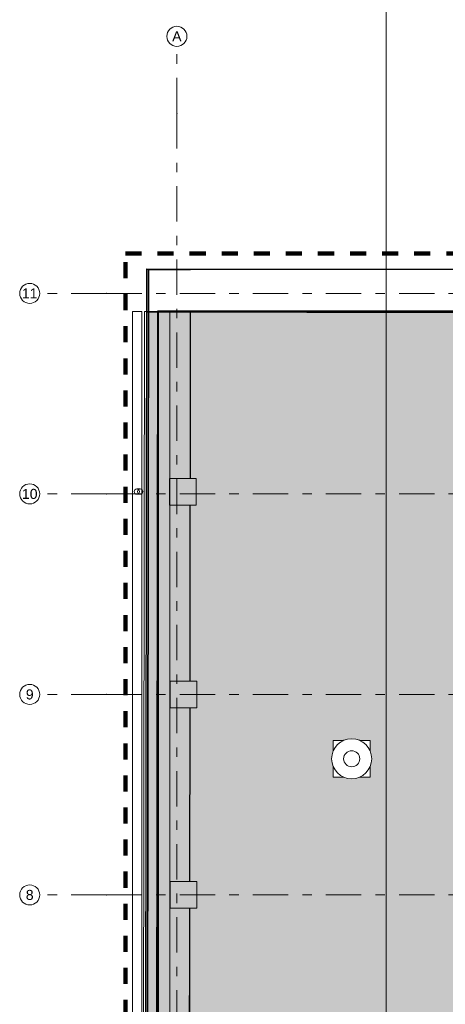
# Model space of a CAD drawing. Header units: centimetres. Extents: x -204 to 17936, y -15197 to 4352.
# Tile 19 of 41: x -193 to 444, y 1970 to 3443. Entities that reach past the tile are written whole.
import ezdxf
from ezdxf.enums import TextEntityAlignment as Align

# ---------------------------------------------------------------- set-up
doc = ezdxf.new("R2010")
doc.units = ezdxf.units.CM
doc.header["$MEASUREMENT"] = 0
for name, pattern in [('Krawędzie ukryte', [34, 24, -10]), ('Przerywana', [48, 24, -24]), ('Przerywana podwójnie', [109.361107, 52.916665, -21.166666, 14.111111, -21.166666]), ('Wipeout_Contour', [100, 0, -100])]:
    doc.linetypes.add(name, pattern=pattern)
for name, color, linetype in [('00 - SUFIT Z BLACHY', 7, 'Continuous'), ('280-A Dachy Powłoki', 7, 'Continuous'), ('410-K Osie główne', 7, 'Continuous'), ('420-K Ściany', 7, 'Continuous'), ('440-K Słupy', 7, 'Continuous'), ('520-I Went_Klim', 7, 'Continuous'), ('530 - Rynny i rury spustowe', 7, 'Continuous'), ('840-G Znaczniki ogólne', 7, 'Continuous')]:
    doc.layers.add(name, color=color, linetype=linetype)
for name, color, linetype, lineweight in [('00 - SUFIT Z BLACHY_Nr_pióra__12', 7, 'Continuous', 13), ('00 - SUFIT Z BLACHY_Nr_pióra__69', 7, 'Continuous', 20), ('0_Nr_pióra__12', 7, 'Continuous', 13), ('0_Nr_pióra__13', 7, 'Continuous', 25), ('280-A Dachy Powłoki_Nr_pióra__11', 7, 'Continuous', 0), ('280-A Dachy Powłoki_Nr_pióra__13', 7, 'Continuous', 25), ('410-K Osie główne_Nr_pióra__11', 7, 'Continuous', 0), ('410-K Osie główne_Nr_pióra__7', 7, 'Continuous', 20), ('420-K Ściany_Nr_pióra__13', 7, 'Continuous', 25), ('420-K Ściany_Nr_pióra__27', 7, 'Continuous', 20), ('520-I Went_Klim_Nr_pióra__12', 7, 'Continuous', 13), ('530 - Rynny i rury spustowe_Nr_pióra__4', 7, 'Continuous', 20), ('840-G Znaczniki ogólne_Nr_pióra__11', 7, 'Continuous', 0)]:
    doc.layers.add(name, color=color, linetype=linetype, lineweight=lineweight)
for name, color, linetype, lineweight, true_color in [('103-Z Zakres opracowania_Nr_pióra__255', 7, 'Continuous', 140, 0x00a400), ('280-A Dachy Powłoki_Nr_pióra__92', 7, 'Continuous', 20, 0xdfdfdf), ('420-K Ściany_Nr_pióra__83', 7, 'Continuous', 20, 0xe4d7b4), ('440-K Słupy_Nr_pióra__88', 7, 'Continuous', 20, 0x426f9f), ('530 - Rynny i rury spustowe_Nr_pióra__84', 7, 'Continuous', 20, 0x70828f)]:
    doc.layers.add(name, color=color, linetype=linetype, lineweight=lineweight, true_color=true_color)
doc.styles.add('STYL_AUTOMATYCZNY_1', font='arial.ttf')

# ---------------------------------------------------------------- blocks, each defined once
blk = doc.blocks.new('Otwór_5_1')
at = {"color": 254, "linetype": 'Wipeout_Contour', "lineweight": 0, "ltscale": 84950.955726}
blk.add_wipeout([(288, 2338.9), (288.4, 2336.3), (289.3, 2333.9), (290.6, 2331.6), (292.3, 2329.6), (294.3, 2327.9), (296.5, 2326.6), (299, 2325.7), (301.6, 2325.2), (304.2, 2325.2), (306.8, 2325.7), (309.2, 2326.6), (311.5, 2327.9), (313.5, 2329.5), (315.2, 2331.6), (316.5, 2333.8), (317.4, 2336.3), (317.8, 2338.9), (317.8, 2341.5), (317.4, 2344.1), (316.5, 2346.6), (315.2, 2348.8), (313.5, 2350.8), (311.5, 2352.5), (309.3, 2353.8), (306.8, 2354.7), (304.2, 2355.2), (301.6, 2355.2), (299, 2354.8), (296.6, 2353.9), (294.3, 2352.5), (292.3, 2350.9), (290.6, 2348.9), (289.3, 2346.6), (288.4, 2344.1), (288, 2341.5)], dxfattribs=at).dxf.layer = '280-A Dachy Powłoki'
at = {"layer": '280-A Dachy Powłoki_Nr_pióra__11', "color": 7, "linetype": 'Krawędzie ukryte', "lineweight": 0, "flags": 128}
blk.add_lwpolyline([(288, 2338.9), (288.4, 2336.3), (289.3, 2333.9), (290.6, 2331.6), (292.3, 2329.6), (294.3, 2327.9), (296.5, 2326.6), (299, 2325.7), (301.6, 2325.2), (304.2, 2325.2), (306.8, 2325.7), (309.2, 2326.6), (311.5, 2327.9), (313.5, 2329.5), (315.2, 2331.6), (316.5, 2333.8), (317.4, 2336.3), (317.8, 2338.9), (317.8, 2341.5), (317.4, 2344.1), (316.5, 2346.6), (315.2, 2348.8), (313.5, 2350.8), (311.5, 2352.5), (309.3, 2353.8), (306.8, 2354.7), (304.2, 2355.2), (301.6, 2355.2), (299, 2354.8), (296.6, 2353.9), (294.3, 2352.5), (292.3, 2350.9), (290.6, 2348.9), (289.3, 2346.6), (288.4, 2344.1), (288, 2341.5)], close=True, dxfattribs=at)
blk = doc.blocks.new('Otwór_10_1')
at = {"layer": '420-K Ściany_Nr_pióra__13', "color": 7, "linetype": 'Continuous', "lineweight": 25, "flags": 128}
for points in [[(499.4, 3069.7), (159.4, 3069.7)], [(159.4, 3006.7), (499.4, 3006.7)]]:
    blk.add_lwpolyline(points, dxfattribs=at)
at = {"layer": '420-K Ściany_Nr_pióra__83', "color": 254, "linetype": 'Continuous', "lineweight": 20, "true_color": 0xe4d7b4, "flags": 128}
for points in [[(159.4, 3069.7), (159.4, 3006.7)], [(499.4, 3006.7), (499.4, 3069.7)]]:
    blk.add_lwpolyline(points, dxfattribs=at)
blk = doc.blocks.new('Ściana_1_1', base_point=(62.6, 3006.7))
at = {"color": 254, "linetype": 'Wipeout_Contour', "lineweight": 0, "ltscale": 9147.742155}
blk.add_wipeout([(62.6, 3069.7), (-0.4, 3069.7), (62.6, 3006.7)], dxfattribs=at).dxf.layer = '420-K Ściany'
at = {"color": 254, "linetype": 'Wipeout_Contour', "lineweight": 0, "ltscale": 61415.814052}
blk.add_wipeout([(-4.1, 59.9), (58.9, 59.9), (59.2, 313.8), (32.2, 313.8), (32.2, 353.8), (59.2, 353.8), (59.6, 613.8), (32.2, 613.8), (32.2, 653.8), (59.6, 653.8), (59.9, 913.8), (32.2, 913.8), (32.2, 953.8), (60, 953.8), (60.3, 1210.8), (32.2, 1210.8), (32.2, 1250.8), (60.4, 1250.8), (60.7, 1513.8), (32.2, 1513.8), (32.2, 1553.8), (60.7, 1553.8), (61.1, 1813.8), (32.2, 1813.8), (32.2, 1853.8), (61.1, 1853.8), (61.4, 2113.8), (32.2, 2113.8), (32.2, 2153.8), (61.5, 2153.8), (61.8, 2413.8), (32.2, 2413.8), (32.2, 2453.8), (61.9, 2453.8), (62.2, 2716.8), (31.2, 2716.8), (31.2, 2756.8), (62.3, 2756.8), (62.6, 3006.7), (-0.4, 3006.7)], dxfattribs=at).dxf.layer = '420-K Ściany'
at = {"layer": '420-K Ściany_Nr_pióra__13', "color": 7, "linetype": 'Continuous', "lineweight": 25, "flags": 128}
for points in [[(61.9, 2453.8), (62.2, 2716.8)], [(61.5, 2153.8), (61.8, 2413.8)], [(61.1, 1853.8), (61.4, 2113.8)]]:
    blk.add_lwpolyline(points, dxfattribs=at)
at = {"color": 254, "linetype": 'Wipeout_Contour', "lineweight": 0, "ltscale": 9083.113602}
blk.add_wipeout([(-0.4, 3006.7), (62.6, 3006.7), (-0.4, 3069.7)], dxfattribs=at).dxf.layer = '420-K Ściany'
at = {"layer": '420-K Ściany_Nr_pióra__13', "color": 7, "linetype": 'Continuous', "lineweight": 25, "flags": 128}
for points in [[(-0.4, 3069.7), (-4.2, -3.1)], [(-0.4, 3069.7), (62.6, 3069.7)], [(62.3, 2756.8), (62.6, 3006.7)]]:
    blk.add_lwpolyline(points, dxfattribs=at)
blk = doc.blocks.new('Ściana_4_1', base_point=(621.4, 3006.7))
at = {"color": 254, "linetype": 'Wipeout_Contour', "lineweight": 0, "ltscale": 9285.242476}
blk.add_wipeout([(621.4, 3006.7), (654.4, 3006.7), (654.3, 3069.7)], dxfattribs=at).dxf.layer = '420-K Ściany'
at = {"color": 254, "linetype": 'Wipeout_Contour', "lineweight": 0, "ltscale": 9341.283583}
blk.add_wipeout([(654.3, 3069.7), (621.3, 3069.7), (621.4, 3006.7)], dxfattribs=at).dxf.layer = '420-K Ściany'
at = {"layer": '420-K Ściany_Nr_pióra__13', "color": 7, "linetype": 'Continuous', "lineweight": 25, "flags": 128}
blk.add_lwpolyline([(654.3, 3069.7), (654.4, 3006.7)], dxfattribs=at)
at = {"color": 254, "linetype": 'Wipeout_Contour', "lineweight": 0, "ltscale": 12279.653991}
blk.add_wipeout([(62.6, 3006.7), (621.4, 3006.7), (621.3, 3069.7), (62.6, 3069.7)], dxfattribs=at).dxf.layer = '420-K Ściany'
at = {"layer": '420-K Ściany_Nr_pióra__13', "color": 7, "linetype": 'Continuous', "lineweight": 25, "flags": 128}
for points in [[(159.4, 3069.7), (62.6, 3069.7)], [(654.3, 3069.7), (499.4, 3069.7)], [(62.6, 3006.7), (159.4, 3006.7)], [(499.4, 3006.7), (621.4, 3006.7)]]:
    blk.add_lwpolyline(points, dxfattribs=at)
blk = doc.blocks.new('Ściana_6_1', base_point=(62.6, 3006.7))
at = {"layer": '420-K Ściany', "linetype": 'Continuous', "lineweight": 0, "true_color": 0x000000}
blk.add_hatch(color=18, dxfattribs=at).paths.add_polyline_path([(-0.4, 3006.7), (-4.1, 59.9), (58.9, 59.9), (62.6, 3006.7)])
at = {"layer": '420-K Ściany_Nr_pióra__27', "color": 7, "linetype": 'Continuous', "lineweight": 20, "flags": 128}
for points in [[(-0.4, 3006.7), (-4.1, 59.9)], [(62.6, 3006.7), (-0.4, 3006.7)], [(58.9, 59.9), (62.6, 3006.7)]]:
    blk.add_lwpolyline(points, dxfattribs=at)
blk = doc.blocks.new('Ściana_16_1', base_point=(-0.4, 3069.6))
at = {"color": 254, "linetype": 'Wipeout_Contour', "lineweight": 0, "ltscale": 6152.658399}
blk.add_wipeout([(-3.4, 3069.7), (-7.2, -3.1), (-4.2, -3.1), (-0.4, 3069.6)], dxfattribs=at).dxf.layer = '420-K Ściany'
at = {"layer": '420-K Ściany_Nr_pióra__13', "color": 7, "linetype": 'Continuous', "lineweight": 25, "flags": 128}
for points in [[(-3.4, 3069.7), (-7.2, -3.1)], [(-4.2, -3.1), (-0.4, 3069.6)], [(-0.4, 3069.6), (-3.4, 3069.7)]]:
    blk.add_lwpolyline(points, dxfattribs=at)
blk = doc.blocks.new('Słup_1_1', base_point=(51.2, 2736.8))
at = {"color": 254, "linetype": 'Wipeout_Contour', "lineweight": 0, "ltscale": 10949.442065}
blk.add_wipeout([(31.2, 2716.8), (71.2, 2716.8), (71.2, 2756.8), (31.2, 2756.8)], dxfattribs=at).dxf.layer = '440-K Słupy'
at = {"layer": '440-K Słupy_Nr_pióra__88', "color": 155, "linetype": 'Continuous', "lineweight": 20, "true_color": 0x426f9f, "flags": 128}
blk.add_lwpolyline([(31.2, 2716.8), (71.2, 2716.8), (71.2, 2756.8), (31.2, 2756.8)], close=True, dxfattribs=at)
blk = doc.blocks.new('Słup_2_1', base_point=(52.2, 2433.8))
at = {"color": 254, "linetype": 'Wipeout_Contour', "lineweight": 0, "ltscale": 9737.801695}
blk.add_wipeout([(32.2, 2413.8), (72.2, 2413.8), (72.2, 2453.8), (32.2, 2453.8)], dxfattribs=at).dxf.layer = '440-K Słupy'
at = {"layer": '440-K Słupy_Nr_pióra__88', "color": 155, "linetype": 'Continuous', "lineweight": 20, "true_color": 0x426f9f, "flags": 128}
blk.add_lwpolyline([(32.2, 2413.8), (72.2, 2413.8), (72.2, 2453.8), (32.2, 2453.8)], close=True, dxfattribs=at)
blk = doc.blocks.new('Słup_3_1', base_point=(52.2, 2133.8))
at = {"color": 254, "linetype": 'Wipeout_Contour', "lineweight": 0, "ltscale": 8538.162402}
blk.add_wipeout([(32.2, 2113.8), (72.2, 2113.8), (72.2, 2153.8), (32.2, 2153.8)], dxfattribs=at).dxf.layer = '440-K Słupy'
at = {"layer": '440-K Słupy_Nr_pióra__88', "color": 155, "linetype": 'Continuous', "lineweight": 20, "true_color": 0x426f9f, "flags": 128}
blk.add_lwpolyline([(32.2, 2113.8), (72.2, 2113.8), (72.2, 2153.8), (32.2, 2153.8)], close=True, dxfattribs=at)
blk = doc.blocks.new('Dach_3_1', base_point=(9.8, 58.4))
at = {"layer": '280-A Dachy Powłoki', "linetype": 'Continuous', "lineweight": 0, "true_color": 0x000000}
h = blk.add_hatch(dxfattribs=at)
h.set_pattern_fill('Piasek_0001', color=18, style=0, pattern_type=2)
h.set_pattern_definition([(314.8188, (30.982, 257.457), (11.10853, 11.12299), [0, -10.48004, 0, -15.72006]), (19.99833, (30.938, 222.457), (-5.34772, 14.80689), [0, -7.67413, 0, -13.25532])])
h.paths.add_polyline_path([(13.5, 3007.6), (9.8, 58.4), (656.3, 59), (656.3, 3007.6)])
h.paths.add_polyline_path([(282.1, 1151.2), (281.7, 1153.7), (281.7, 1156.4), (282.1, 1158.9), (283, 1161.4), (284.3, 1163.7), (286, 1165.7), (288, 1167.4), (290.3, 1168.7), (292.7, 1169.6), (295.3, 1170), (297.9, 1170), (300.5, 1169.6), (303, 1168.7), (305.2, 1167.4), (307.2, 1165.7), (308.9, 1163.7), (310.2, 1161.4), (311.1, 1158.9), (311.5, 1156.3), (311.5, 1153.7), (311.1, 1151.1), (310.2, 1148.7), (308.9, 1146.4), (307.2, 1144.4), (305.2, 1142.7), (302.9, 1141.4), (300.5, 1140.5), (297.9, 1140), (295.3, 1140), (292.7, 1140.5), (290.2, 1141.4), (288, 1142.7), (286, 1144.4), (284.3, 1146.4), (283, 1148.7)], flags=0)
h.paths.add_polyline_path([(285.1, 1755.1), (285.1, 1757.7), (285.6, 1760.3), (286.5, 1762.8), (287.8, 1765), (289.5, 1767), (291.5, 1768.7), (293.8, 1770), (296.2, 1770.9), (298.8, 1771.4), (301.4, 1771.4), (304, 1770.9), (306.4, 1770), (308.7, 1768.7), (310.7, 1767), (312.4, 1765), (313.7, 1762.7), (314.6, 1760.3), (315, 1757.7), (315, 1755.1), (314.6, 1752.5), (313.7, 1750), (312.4, 1747.7), (310.7, 1745.7), (308.7, 1744), (306.4, 1742.7), (303.9, 1741.8), (301.4, 1741.4), (298.8, 1741.4), (296.2, 1741.8), (293.7, 1742.7), (291.5, 1744.1), (289.5, 1745.7), (287.8, 1747.8), (286.5, 1750), (285.6, 1752.5)], flags=0)
h.paths.add_polyline_path([(287.1, 540.2), (286.7, 542.8), (286.7, 545.4), (287.1, 548), (288, 550.4), (289.3, 552.7), (291, 554.7), (293, 556.4), (295.3, 557.7), (297.7, 558.6), (300.3, 559.1), (302.9, 559.1), (305.5, 558.6), (308, 557.7), (310.2, 556.4), (312.2, 554.7), (313.9, 552.7), (315.2, 550.4), (316.1, 547.9), (316.5, 545.4), (316.5, 542.7), (316.1, 540.2), (315.2, 537.7), (313.9, 535.4), (312.2, 533.4), (310.2, 531.7), (307.9, 530.4), (305.5, 529.5), (302.9, 529.1), (300.3, 529.1), (297.7, 529.5), (295.2, 530.4), (293, 531.7), (291, 533.4), (289.3, 535.4), (288, 537.7)], flags=0)
h.paths.add_polyline_path([(288.4, 2336.3), (288, 2338.9), (288, 2341.5), (288.4, 2344.1), (289.3, 2346.6), (290.6, 2348.9), (292.3, 2350.9), (294.3, 2352.5), (296.6, 2353.9), (299, 2354.8), (301.6, 2355.2), (304.2, 2355.2), (306.8, 2354.7), (309.3, 2353.8), (311.5, 2352.5), (313.5, 2350.8), (315.2, 2348.8), (316.5, 2346.6), (317.4, 2344.1), (317.8, 2341.5), (317.8, 2338.9), (317.4, 2336.3), (316.5, 2333.8), (315.2, 2331.6), (313.5, 2329.5), (311.5, 2327.9), (309.2, 2326.6), (306.8, 2325.7), (304.2, 2325.2), (301.6, 2325.2), (299, 2325.7), (296.5, 2326.6), (294.3, 2327.9), (292.3, 2329.6), (290.6, 2331.6), (289.3, 2333.9)], flags=0)
h.paths.add_polyline_path([(409.6, 1252), (409.7, 1327), (477, 1326.9), (477, 1327.1), (484.6, 1327.1), (484.5, 1251.7), (476.9, 1251.7), (476.9, 1251.9)], flags=0)
h.paths.add_polyline_path([(412.5, 682.8), (412.5, 688.1), (413.4, 693.2), (415.2, 698.2), (417.8, 702.7), (421.2, 706.7), (425.2, 710.1), (429.7, 712.7), (434.7, 714.5), (439.8, 715.4), (445, 715.4), (450.2, 714.5), (455.1, 712.7), (459.6, 710.1), (463.6, 706.7), (467, 702.7), (469.6, 698.1), (471.4, 693.2), (472.3, 688), (472.3, 682.8), (471.4, 677.6), (469.6, 672.7), (466.9, 668.1), (463.6, 664.1), (459.6, 660.7), (455, 658.1), (450.1, 656.3), (445, 655.4), (439.7, 655.4), (434.6, 656.3), (429.7, 658.1), (425.1, 660.8), (421.1, 664.1), (417.8, 668.2), (415.2, 672.7), (413.4, 677.7)], flags=0)
h.paths.add_polyline_path([(484.7, 1510.1), (484.7, 1657.8), (484.8, 1657.8), (484.8, 1657.8), (509.3, 1657.8), (621, 1658), (621, 1510.1)], flags=0)
h.paths.add_polyline_path([(565.6, 800.4), (565.2, 803), (565.2, 805.6), (565.6, 808.2), (566.5, 810.7), (567.8, 812.9), (569.5, 814.9), (571.5, 816.6), (573.8, 817.9), (576.3, 818.8), (578.8, 819.3), (581.4, 819.3), (584, 818.8), (586.5, 817.9), (588.7, 816.6), (590.7, 814.9), (592.4, 812.9), (593.7, 810.6), (594.6, 808.1), (595.1, 805.6), (595.1, 802.9), (594.6, 800.4), (593.7, 797.9), (592.4, 795.6), (590.7, 793.6), (588.7, 791.9), (586.4, 790.6), (584, 789.7), (581.4, 789.3), (578.8, 789.3), (576.2, 789.7), (573.8, 790.6), (571.5, 791.9), (569.5, 793.6), (567.8, 795.6), (566.5, 797.9)], flags=0)
h.paths.add_polyline_path([(574.9, 2497.9), (574.5, 2500.5), (574.5, 2501.8), (574.5, 2503.1), (575, 2505.7), (575.9, 2508.2), (577.2, 2510.5), (578.8, 2512.5), (580.9, 2514.1), (583.1, 2515.5), (585.6, 2516.3), (588.2, 2516.8), (589.5, 2516.8), (590.8, 2516.8), (593.3, 2516.3), (595.8, 2515.4), (598.1, 2514.1), (600.1, 2512.4), (601.7, 2510.4), (603, 2508.1), (603.9, 2505.7), (604.4, 2503.1), (604.4, 2501.8), (604.4, 2500.5), (603.9, 2497.9), (603, 2495.4), (601.7, 2493.1), (600, 2491.1), (598, 2489.5), (595.8, 2488.1), (593.3, 2487.3), (590.7, 2486.8), (589.4, 2486.8), (588.1, 2486.8), (585.5, 2487.3), (583.1, 2488.2), (580.8, 2489.5), (578.8, 2491.2), (577.1, 2493.2), (575.8, 2495.5)], flags=0)
at = {"layer": '280-A Dachy Powłoki_Nr_pióra__13', "color": 7, "linetype": 'Continuous', "lineweight": 25, "flags": 128}
for points in [[(9.8, 58.4), (13.5, 3007.6)], [(13.5, 3007.6), (656.3, 3007.6)]]:
    blk.add_lwpolyline(points, dxfattribs=at)
blk = doc.blocks.new('Dach_5_1', base_point=(-10.2, 59.9))
at = {"layer": '280-A Dachy Powłoki_Nr_pióra__92', "color": 254, "linetype": 'Continuous', "lineweight": 20, "true_color": 0xdfdfdf, "flags": 128}
for points in [[(-10.2, 59.9), (-6.5, 3006.8)], [(-6.5, 3006.8), (13.5, 3006.8)], [(13.5, 3006.8), (14.5, 3006.8), (31.5, 3006.8), (31.8, 3006.8)], [(13.5, 3006.8), (13.5, 59.9)], [(14.5, 59.9), (14.5, 3006.8)], [(31.5, 59.9), (31.5, 3006.8)], [(31.8, 3006.8), (31.8, 59.9)]]:
    blk.add_lwpolyline(points, dxfattribs=at)
blk = doc.blocks.new('Rynna[13]_1', base_point=(-17.2, 3006.6))
at = {"layer": '530 - Rynny i rury spustowe_Nr_pióra__4', "color": 7, "linetype": 'Continuous', "lineweight": 20, "flags": 128}
blk.add_lwpolyline([(-24.2, 3006.6), (-24.2, 58.1), (-10.2, 58.1), (-10.2, 3006.6)], close=True, dxfattribs=at)
blk = doc.blocks.new('Rura spustowa złożona[16]_1', base_point=(-13.8, 2737.2))
at = {"layer": '530 - Rynny i rury spustowe_Nr_pióra__84', "color": 8, "linetype": 'Continuous', "lineweight": 20, "true_color": 0x70828f, "flags": 128}
blk.add_lwpolyline([(-12.8, 2741.2, 1), (-12.8, 2733.2, 1)], format="xyb", close=True, dxfattribs=at)
blk = doc.blocks.new('Rura spustowa złożona[17]_1', base_point=(-11.8, 2737.2))
at = {"layer": '530 - Rynny i rury spustowe_Nr_pióra__84', "color": 8, "linetype": 'Continuous', "lineweight": 20, "true_color": 0x70828f}
for p, q in [((-17.8, 2741.2), (-12.8, 2741.2)), ((-17.8, 2741.2), (-12.8, 2741.2)), ((-12.8, 2733.2), (-17.8, 2733.2)), ((-12.8, 2733.2), (-17.8, 2733.2))]:
    blk.add_line(p, q, dxfattribs=at)
at = {"layer": '530 - Rynny i rury spustowe_Nr_pióra__84', "color": 8, "linetype": 'Continuous', "lineweight": 20, "true_color": 0x70828f, "flags": 128}
for points in [[(-17.8, 2733.2, -1), (-17.8, 2741.2, -1)], [(-17.8, 2733.2, -1), (-17.8, 2741.2, -1)], [(-17.8, 2733.2, -1), (-17.8, 2741.2, -1)], [(-12.8, 2741.2, -1), (-12.8, 2733.2, -1)], [(-12.8, 2733.2, -1), (-12.8, 2741.2, -1)], [(-12.8, 2733.2, -1), (-12.8, 2741.2, -1)]]:
    blk.add_lwpolyline(points, format="xyb", close=True, dxfattribs=at)
blk = doc.blocks.new('Wentylator dachowy poziomego wyrzutu[24]_1', base_point=(303.6, 2337.5))
at = {"color": 254, "linetype": 'Wipeout_Contour', "lineweight": 0, "ltscale": 9429.150425}
blk.add_wipeout([(276.1, 2365), (276.1, 2310), (331.1, 2310), (331.1, 2365)], dxfattribs=at).dxf.layer = '520-I Went_Klim'
at = {"layer": '520-I Went_Klim_Nr_pióra__12', "color": 7, "linetype": 'Continuous', "lineweight": 13, "flags": 128}
blk.add_lwpolyline([(276.1, 2365), (276.1, 2310), (331.1, 2310), (331.1, 2365)], close=True, dxfattribs=at)
at = {"color": 254, "linetype": 'Wipeout_Contour', "lineweight": 0, "ltscale": 66002.54245}
blk.add_wipeout([(333.6, 2337.5), (333.6, 2337.5), (332.6, 2345.3), (329.6, 2352.5), (324.8, 2358.7), (318.6, 2363.5), (311.4, 2366.5), (303.6, 2367.5), (295.8, 2366.5), (288.6, 2363.5), (282.4, 2358.7), (277.6, 2352.5), (274.6, 2345.3), (273.6, 2337.5), (273.6, 2337.5), (273.6, 2337.5), (274.6, 2329.7), (277.6, 2322.5), (282.4, 2316.3), (288.6, 2311.5), (295.8, 2308.5), (303.6, 2307.5), (311.4, 2308.5), (318.6, 2311.5), (324.8, 2316.3), (329.6, 2322.5), (332.6, 2329.7)], dxfattribs=at).dxf.layer = '520-I Went_Klim'
at = {"layer": '520-I Went_Klim_Nr_pióra__12', "color": 7, "linetype": 'Continuous', "lineweight": 13, "flags": 128}
blk.add_lwpolyline([(333.6, 2337.5, 1), (273.6, 2337.5, 1)], format="xyb", close=True, dxfattribs=at)
at = {"layer": '520-I Went_Klim_Nr_pióra__12', "color": 7, "linetype": 'Continuous', "lineweight": 13}
blk.add_circle((303.6, 2337.5), 12, dxfattribs=at)
blk = doc.blocks.new('Standardowy znacznik osi[36]_1', base_point=(-163, 2133.8))
at = {"layer": '410-K Osie główne_Nr_pióra__11', "color": 7, "linetype": 'Przerywana podwójnie', "lineweight": 0}
for p, q in [((-63, 2133.8), (-163, 2133.8)), ((-63, 2133.8), (1039.9, 2133.8)), ((1039.9, 2133.8), (1139.9, 2133.8))]:
    blk.add_line(p, q, dxfattribs=at)
for p in [(-63, 2133.8), (-63, 2133.8), (1039.9, 2133.8), (1039.9, 2133.8)]:
    blk.add_point(p, dxfattribs=at)
at = {"layer": '410-K Osie główne_Nr_pióra__7', "color": 7, "linetype": 'Continuous', "lineweight": 20}
for centre in [(-178, 2133.8), (1154.9, 2133.8)]:
    blk.add_circle(centre, 15, dxfattribs=at)
at = {"layer": '410-K Osie główne_Nr_pióra__11', "color": 7, "lineweight": 0, "style": 'STYL_AUTOMATYCZNY_1'}
for tag, p in [('AC_MarkerText_1_0', (-178, 2141.3)), ('AC_MarkerText_1_1', (1154.9, 2141.3))]:
    blk.add_attdef(tag, text='', height=15, dxfattribs=at).set_placement(p, align=Align.TOP_CENTER)
blk = doc.blocks.new('Standardowy znacznik osi[37]_1', base_point=(-163, 2433.8))
at = {"layer": '410-K Osie główne_Nr_pióra__11', "color": 7, "linetype": 'Przerywana podwójnie', "lineweight": 0}
for p, q in [((-63, 2433.8), (-163, 2433.8)), ((-63, 2433.8), (1039.9, 2433.8)), ((1039.9, 2433.8), (1139.9, 2433.8))]:
    blk.add_line(p, q, dxfattribs=at)
for p in [(-63, 2433.8), (-63, 2433.8), (1039.9, 2433.8), (1039.9, 2433.8)]:
    blk.add_point(p, dxfattribs=at)
at = {"layer": '410-K Osie główne_Nr_pióra__7', "color": 7, "linetype": 'Continuous', "lineweight": 20}
for centre in [(-178, 2433.8), (1154.9, 2433.8)]:
    blk.add_circle(centre, 15, dxfattribs=at)
at = {"layer": '410-K Osie główne_Nr_pióra__11', "color": 7, "lineweight": 0, "style": 'STYL_AUTOMATYCZNY_1'}
for tag, p in [('AC_MarkerText_1_0', (-178, 2441.3)), ('AC_MarkerText_1_1', (1154.9, 2441.3))]:
    blk.add_attdef(tag, text='', height=15, dxfattribs=at).set_placement(p, align=Align.TOP_CENTER)
blk = doc.blocks.new('Standardowy znacznik osi[38]_1', base_point=(-163, 2733.8))
at = {"layer": '410-K Osie główne_Nr_pióra__11', "color": 7, "linetype": 'Przerywana podwójnie', "lineweight": 0}
for p, q in [((-63, 2733.8), (-163, 2733.8)), ((-63, 2733.8), (1039.9, 2733.8)), ((1039.9, 2733.8), (1139.9, 2733.8))]:
    blk.add_line(p, q, dxfattribs=at)
for p in [(-63, 2733.8), (-63, 2733.8), (1039.9, 2733.8), (1039.9, 2733.8)]:
    blk.add_point(p, dxfattribs=at)
at = {"layer": '410-K Osie główne_Nr_pióra__7', "color": 7, "linetype": 'Continuous', "lineweight": 20}
for centre in [(-178, 2733.8), (1154.9, 2733.8)]:
    blk.add_circle(centre, 15, dxfattribs=at)
at = {"layer": '410-K Osie główne_Nr_pióra__11', "color": 7, "lineweight": 0, "style": 'STYL_AUTOMATYCZNY_1'}
for tag, p in [('AC_MarkerText_1_0', (-178, 2741.3)), ('AC_MarkerText_1_1', (1154.9, 2741.3))]:
    blk.add_attdef(tag, text='', height=15, dxfattribs=at).set_placement(p, align=Align.TOP_CENTER)
blk = doc.blocks.new('Standardowy znacznik osi[39]_1', base_point=(-163, 3033.8))
at = {"layer": '410-K Osie główne_Nr_pióra__11', "color": 7, "linetype": 'Przerywana podwójnie', "lineweight": 0}
for p, q in [((-63, 3033.8), (-163, 3033.8)), ((-63, 3033.8), (1039.9, 3033.8)), ((1039.9, 3033.8), (1139.9, 3033.8))]:
    blk.add_line(p, q, dxfattribs=at)
for p in [(-63, 3033.8), (-63, 3033.8), (1039.9, 3033.8), (1039.9, 3033.8)]:
    blk.add_point(p, dxfattribs=at)
at = {"layer": '410-K Osie główne_Nr_pióra__7', "color": 7, "linetype": 'Continuous', "lineweight": 20}
for centre in [(-178, 3033.8), (1154.9, 3033.8)]:
    blk.add_circle(centre, 15, dxfattribs=at)
at = {"layer": '410-K Osie główne_Nr_pióra__11', "color": 7, "lineweight": 0, "style": 'STYL_AUTOMATYCZNY_1'}
for tag, p in [('AC_MarkerText_1_0', (-178, 3041.3)), ('AC_MarkerText_1_1', (1154.9, 3041.3))]:
    blk.add_attdef(tag, text='', height=15, dxfattribs=at).set_placement(p, align=Align.TOP_CENTER)
blk = doc.blocks.new('Standardowy znacznik osi[40]_1', base_point=(42.1, 3403.4))
at = {"layer": '410-K Osie główne_Nr_pióra__11', "color": 7, "linetype": 'Przerywana podwójnie', "lineweight": 0}
for q in [(42.1, 3403.4), (42.1, -165.6)]:
    blk.add_line((42.1, 3303.4), q, dxfattribs=at)
blk.add_point((42.1, 3303.4), dxfattribs=at)
blk.add_point((42.1, 3303.4), dxfattribs=at)
at = {"layer": '410-K Osie główne_Nr_pióra__7', "color": 7, "linetype": 'Continuous', "lineweight": 20}
blk.add_circle((42.1, 3418.4), 15, dxfattribs=at)
at = {"layer": '410-K Osie główne_Nr_pióra__11', "color": 7, "lineweight": 0, "style": 'STYL_AUTOMATYCZNY_1'}
for tag, p in [('AC_MarkerText_1_0', (42.1, 3425.9)), ('AC_MarkerText_1_1', (42.1, -273.1))]:
    blk.add_attdef(tag, text='', height=15, rotation=360, dxfattribs=at).set_placement(p, align=Align.TOP_CENTER)
blk = doc.blocks.new('Belka_4_1', base_point=(-0.4, 3069.6))
at = {"layer": '00 - SUFIT Z BLACHY_Nr_pióra__12', "color": 7, "linetype": 'Continuous', "lineweight": 13}
for p, q in [((-0.4, 3069.6), (629.2, 3068.9)), ((-0.4, 3006.6), (-0.4, 3069.6)), ((629.1, 3005.9), (629.2, 3068.9)), ((-0.4, 3006.6), (629.1, 3005.9))]:
    blk.add_line(p, q, dxfattribs=at)
at = {"layer": '00 - SUFIT Z BLACHY_Nr_pióra__69', "color": 7, "linetype": 'Continuous', "lineweight": 20}
blk.add_line((-0.4, 3069.6), (629.2, 3068.9), dxfattribs=at)
blk = doc.blocks.new('Belka_6_1', base_point=(-3.4, 3005.6))
at = {"layer": '00 - SUFIT Z BLACHY_Nr_pióra__12', "color": 7, "linetype": 'Continuous', "lineweight": 13}
for p, q in [((-3.4, 3005.6), (-3.3, 3070.6)), ((-3.3, 3070.6), (628.9, 3069.2)), ((628.8, 3004.2), (628.9, 3069.2)), ((-3.4, 3005.6), (628.8, 3004.2))]:
    blk.add_line(p, q, dxfattribs=at)
at = {"layer": '00 - SUFIT Z BLACHY_Nr_pióra__69', "color": 7, "linetype": 'Continuous', "lineweight": 20}
blk.add_line((-3.4, 3005.6), (628.8, 3004.2), dxfattribs=at)
blk = doc.blocks.new('Płaszczyzna odcinająca_1_1', base_point=(355.2, 3496.5))
at = {"layer": '840-G Znaczniki ogólne_Nr_pióra__11', "color": 7, "linetype": 'Continuous', "lineweight": 0}
blk.add_line((355.2, 3481.5), (355.2, -300.5), dxfattribs=at)

msp = doc.modelspace()

# ---------------------------------------------------------------- hatches: boundary and pattern name
at = {"layer": '0_Nr_pióra__12', "linetype": 'Continuous', "lineweight": 13}
h = msp.add_hatch(dxfattribs=at)
h.set_pattern_fill('Piasek_0001', style=0, pattern_type=2)
h.set_pattern_definition([(45, (0, 35), (-11.13693, 11.13693), [0, -10.5, 0, -15.75]), (110, (35, 35), (14.80016, 5.38682), [0, -7.7, 0, -13.3])])
h.paths.add_polyline_path([(-4, 60.9), (625.2, 59.1), (623.1, 1627.2), (623.1, 1627.2), (622.5, 2119.4), (511.5, 2119.4), (511.5, 2227.7), (612.4, 2227.7), (612.1, 2450), (637.5, 2450), (637.5, 2710.5), (611.8, 2710.5), (611.4, 3004.2), (62.6, 3006.7), (-3.4, 3006.8)])
h.paths.add_polyline_path([(511.5, 1518.8), (511.5, 1627.1), (604.6, 1627.1), (604.6, 1518.8)], flags=0)

# ---------------------------------------------------------------- linework, layer by layer
at = {"layer": '0_Nr_pióra__13', "color": 7, "linetype": 'Continuous', "lineweight": 25, "flags": 128}
msp.add_lwpolyline([(-4, 60.9), (625.2, 59.1), (623.1, 1627.2), (623.1, 1627.2), (622.5, 2119.4), (511.5, 2119.4), (511.5, 2227.7), (612.4, 2227.7), (612.1, 2450), (637.5, 2450), (637.5, 2710.5), (611.8, 2710.5), (611.4, 3004.2), (62.6, 3006.7), (-3.4, 3006.8)], close=True, dxfattribs=at)

# ---------------------------------------------------------------- block references
at = {"layer": '420-K Ściany', "color": 7, "linetype": 'Continuous', "lineweight": 20}
msp.add_blockref('Otwór_10_1', (0, 0), dxfattribs=at)

# ---------------------------------------------------------------- next in the draw order: block references
at = {"layer": '280-A Dachy Powłoki', "color": 7, "linetype": 'Continuous', "lineweight": 20}
msp.add_blockref('Otwór_5_1', (0, 0), dxfattribs=at)
at = {"layer": '420-K Ściany', "color": 7, "lineweight": 20}
msp.add_blockref('Ściana_1_1', (62.6, 3006.7), dxfattribs=at)

# ---------------------------------------------------------------- next in the draw order: block references
msp.add_blockref('Ściana_4_1', (621.4, 3006.7), dxfattribs=at)

# ---------------------------------------------------------------- next in the draw order: block references
msp.add_blockref('Ściana_6_1', (62.6, 3006.7), dxfattribs=at)

# ---------------------------------------------------------------- next in the draw order: block references
msp.add_blockref('Ściana_16_1', (-0.4, 3069.6), dxfattribs=at)
at = {"layer": '440-K Słupy', "color": 7, "lineweight": 20}
for name, p in [('Słup_1_1', (51.2, 2736.8)), ('Słup_2_1', (52.2, 2433.8)), ('Słup_3_1', (52.2, 2133.8))]:
    msp.add_blockref(name, p, dxfattribs=at)

# ---------------------------------------------------------------- next in the draw order: block references
at = {"layer": '280-A Dachy Powłoki', "color": 7, "linetype": 'Continuous', "lineweight": 25}
msp.add_blockref('Dach_3_1', (9.8, 58.4), dxfattribs=at)
at = {"layer": '410-K Osie główne', "color": 7, "linetype": 'Continuous', "lineweight": 20}
ref = msp.add_blockref('Standardowy znacznik osi[39]_1', (-163, 3033.8), dxfattribs=at)
ref.add_attrib('AC_MarkerText_1', '11', dxfattribs={"layer": '410-K Osie główne_Nr_pióra__11', "color": 7, "lineweight": 0, "height": 15, "style": 'STYL_AUTOMATYCZNY_1'}).set_placement((-178, 3041.3), align=Align.TOP_CENTER)
ref.add_attrib('AC_MarkerText_1_1', '11', dxfattribs={"layer": '410-K Osie główne_Nr_pióra__11', "color": 7, "lineweight": 0, "height": 15, "style": 'STYL_AUTOMATYCZNY_1'}).set_placement((1154.9, 3041.3), align=Align.TOP_CENTER)
at = {"layer": '530 - Rynny i rury spustowe', "color": 7, "linetype": 'Continuous', "lineweight": 20}
for name, p in [('Rynna[13]_1', (-17.2, 3006.6)), ('Rura spustowa złożona[17]_1', (-11.8, 2737.2)), ('Rura spustowa złożona[16]_1', (-13.8, 2737.2))]:
    msp.add_blockref(name, p, dxfattribs=at)

# ---------------------------------------------------------------- next in the draw order: block references
at = {"layer": '00 - SUFIT Z BLACHY', "color": 7, "lineweight": 13}
for name, p in [('Belka_6_1', (-3.4, 3005.6)), ('Belka_4_1', (-0.4, 3069.6))]:
    msp.add_blockref(name, p, dxfattribs=at)
at = {"layer": '280-A Dachy Powłoki', "color": 254, "linetype": 'Continuous', "lineweight": 20, "true_color": 0xdfdfdf}
msp.add_blockref('Dach_5_1', (-10.2, 59.9), dxfattribs=at)
at = {"layer": '410-K Osie główne', "color": 7, "linetype": 'Continuous', "lineweight": 20}
ref = msp.add_blockref('Standardowy znacznik osi[40]_1', (42.1, 3403.4), dxfattribs=at)
ref.add_attrib('AC_MarkerText_1', 'A', dxfattribs={"layer": '410-K Osie główne_Nr_pióra__11', "color": 7, "lineweight": 0, "height": 15, "rotation": 360, "style": 'STYL_AUTOMATYCZNY_1'}).set_placement((42.1, 3425.9), align=Align.TOP_CENTER)
ref = msp.add_blockref('Standardowy znacznik osi[38]_1', (-163, 2733.8), dxfattribs=at)
ref.add_attrib('AC_MarkerText_1', '10', dxfattribs={"layer": '410-K Osie główne_Nr_pióra__11', "color": 7, "lineweight": 0, "height": 15, "style": 'STYL_AUTOMATYCZNY_1'}).set_placement((-178, 2741.3), align=Align.TOP_CENTER)
ref.add_attrib('AC_MarkerText_1_1', '10', dxfattribs={"layer": '410-K Osie główne_Nr_pióra__11', "color": 7, "lineweight": 0, "height": 15, "style": 'STYL_AUTOMATYCZNY_1'}).set_placement((1154.9, 2741.3), align=Align.TOP_CENTER)
ref = msp.add_blockref('Standardowy znacznik osi[37]_1', (-163, 2433.8), dxfattribs=at)
ref.add_attrib('AC_MarkerText_1', '9', dxfattribs={"layer": '410-K Osie główne_Nr_pióra__11', "color": 7, "lineweight": 0, "height": 15, "style": 'STYL_AUTOMATYCZNY_1'}).set_placement((-178, 2441.3), align=Align.TOP_CENTER)
ref.add_attrib('AC_MarkerText_1_1', '9', dxfattribs={"layer": '410-K Osie główne_Nr_pióra__11', "color": 7, "lineweight": 0, "height": 15, "style": 'STYL_AUTOMATYCZNY_1'}).set_placement((1154.9, 2441.3), align=Align.TOP_CENTER)
ref = msp.add_blockref('Standardowy znacznik osi[36]_1', (-163, 2133.8), dxfattribs=at)
ref.add_attrib('AC_MarkerText_1', '8', dxfattribs={"layer": '410-K Osie główne_Nr_pióra__11', "color": 7, "lineweight": 0, "height": 15, "style": 'STYL_AUTOMATYCZNY_1'}).set_placement((-178, 2141.3), align=Align.TOP_CENTER)
ref.add_attrib('AC_MarkerText_1_1', '8', dxfattribs={"layer": '410-K Osie główne_Nr_pióra__11', "color": 7, "lineweight": 0, "height": 15, "style": 'STYL_AUTOMATYCZNY_1'}).set_placement((1154.9, 2141.3), align=Align.TOP_CENTER)
at = {"layer": '520-I Went_Klim_Nr_pióra__12', "color": 7, "linetype": 'Continuous', "lineweight": 13}
msp.add_blockref('Wentylator dachowy poziomego wyrzutu[24]_1', (303.6, 2337.5), dxfattribs=at)
at = {"layer": '840-G Znaczniki ogólne', "color": 7, "lineweight": 0}
msp.add_blockref('Płaszczyzna odcinająca_1_1', (355.2, 3496.5), dxfattribs=at)

# ---------------------------------------------------------------- next in the draw order: linework, layer by layer
at = {"layer": '103-Z Zakres opracowania_Nr_pióra__255', "color": 94, "linetype": 'Przerywana', "lineweight": 140, "true_color": 0x00a400}
msp.add_lwpolyline([(-34.8, 3093.6), (691.5, 3093.6), (691.5, -15.4), (-34.8, -15.4)], close=True, dxfattribs=at)

doc.saveas('drawing.dxf')
